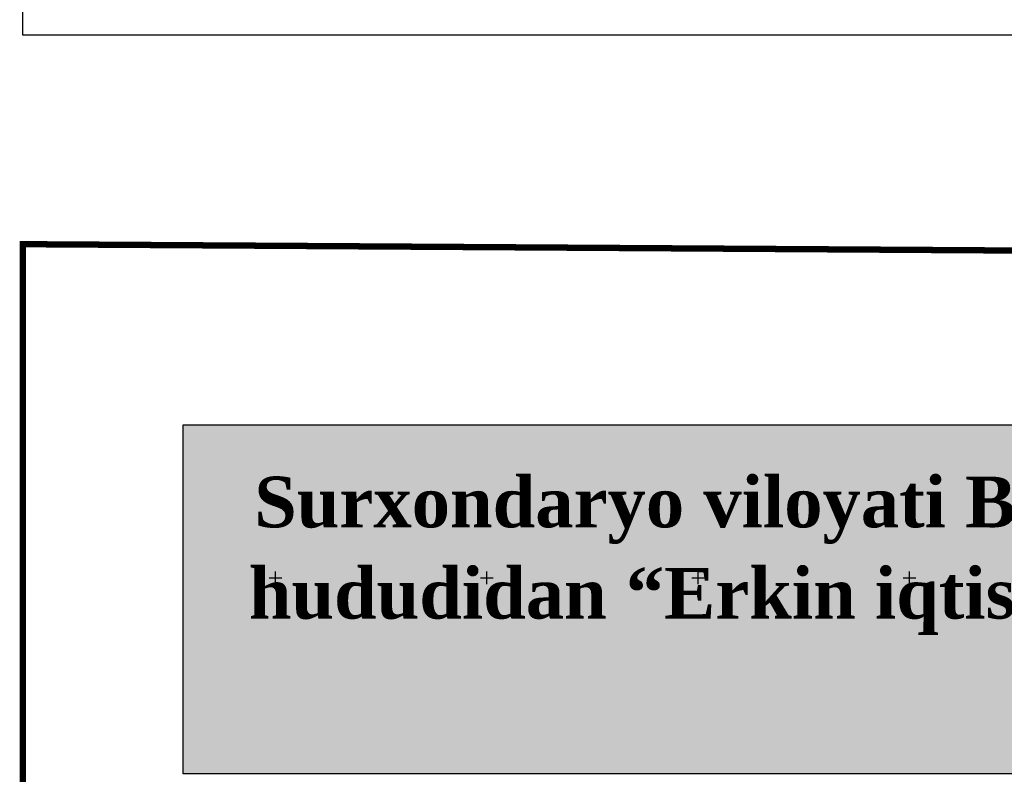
# Model space of a CAD drawing. Extents: x 0 to 362422, y 0 to 4201735.
# Tile 235 of 256: x 359889 to 360122, y 4201203 to 4201382. Entities that reach past the tile are written whole.
import ezdxf

# ---------------------------------------------------------------- set-up
doc = ezdxf.new("R2010")
doc.units = 0
doc.header["$LTSCALE"] = 0.5
doc.header["$MEASUREMENT"] = 0
doc.linetypes.add('CONTI', pattern=[0])
doc.layers.add('.', color=7, linetype='Continuous', lineweight=15)
for name, color, linetype in [('SETKR', 2, 'CONTI'), ('НВК_сервис', 7, 'Continuous'), ('ХХХ автодор (К)', 7, 'ИК_Водопровод -------в--------'), ('ХХХ оформление', 7, 'ИК_Водопровод -------в--------')]:
    doc.layers.add(name, color=color, linetype=linetype)
doc.linetypes.add('ИК_Водопровод -------в--------', pattern='A,9,-0.6,["В",Standard,S=1.2,R=0,X=0,Y=-0.6],-1.2', length=10.8)

# ---------------------------------------------------------------- blocks, each defined once
blk = doc.blocks.new('BL_333')
at = {"color": 0}
for p, q in [((-1.5, 0), (1.5, 0)), ((0, -1.5), (0, 1.5))]:
    blk.add_line(p, q, dxfattribs=at)
blk = doc.blocks.new('gergrgrre')
at = {"layer": 'SETKR', "color": 92}
for p in [(359950, 4201250), (360000, 4201250), (360050, 4201250), (360100, 4201250)]:
    blk.add_blockref('BL_333', p, dxfattribs=at)

msp = doc.modelspace()

# ---------------------------------------------------------------- hatches: boundary and pattern name
at = {"layer": '.', "ltscale": 0.149071}
h = msp.add_hatch(color=256, dxfattribs=at)
h.dxf.hatch_style = 1
h.set_gradient(color1=(255, 255, 255), tint=1)
h.paths.add_polyline_path([(359890.241, 4200063.476), (362234.445, 4200063.476), (362234.349, 4201313.892), (359890.241, 4201328.891)], flags=17)
h.paths.add_polyline_path([(359890.241, 4200063.476), (362234.445, 4200063.476), (362234.445, 4201313.891), (359890.241, 4201328.891)], flags=17)
h = msp.add_hatch(color=256, dxfattribs=at)
h.dxf.hatch_style = 1
h.set_gradient(color1=(255, 255, 255), tint=1)
h.paths.add_polyline_path([(359928.14, 4201286.153), (360624.275, 4201286.153), (360624.275, 4201203.571), (359928.14, 4201203.571)])

# ---------------------------------------------------------------- linework, layer by layer
at = {"color": 7, "ltscale": 0.149071, "true_color": 0xffffff}
msp.add_lwpolyline([(359928.14, 4201286.153), (360624.275, 4201286.153), (360624.275, 4201203.571), (359928.14, 4201203.571)], close=True, dxfattribs=at)
at = {"layer": 'НВК_сервис', "color": 0, "linetype": 'ByBlock'}
for p, q in [((359890.241, 4201378.361, 533.015), (359890.241, 4201675.361, 533.015)), ((360310.241, 4201378.361, 533.015), (359890.241, 4201378.361, 533.015))]:
    msp.add_line(p, q, dxfattribs=at)
at = {"layer": 'ХХХ автодор (К)', "linetype": 'ByBlock', "ltscale": 2, "elevation": 533.015}
msp.add_lwpolyline([(359890.241, 4200063.476), (362234.445, 4200063.476), (362234.349, 4201313.892), (359890.241, 4201328.891)], close=True, dxfattribs=at)
msp.add_lwpolyline([(359890.241, 4200063.476), (362234.445, 4200063.476), (362234.349, 4201313.892), (359890.241, 4201328.891)], close=True, dxfattribs=at)
at = {"layer": 'ХХХ оформление', "color": 12, "linetype": 'ByBlock', "ltscale": 1000, "const_width": 1.5, "elevation": 533.015}
msp.add_lwpolyline([(359890.241, 4200063.476), (362234.445, 4200063.476), (362234.445, 4201313.891), (359890.241, 4201328.891)], close=True, dxfattribs=at)
msp.add_lwpolyline([(359890.241, 4200063.476), (362234.445, 4200063.476), (362234.445, 4201313.891), (359890.241, 4201328.891)], close=True, dxfattribs=at)

# ---------------------------------------------------------------- block references
at = {"linetype": 'Continuous'}
msp.add_blockref('gergrgrre', (0, 0), dxfattribs=at)

# ---------------------------------------------------------------- texts
at = {"layer": 'ХХХ оформление', "color": 12, "insert": (359933.049, 4201273.917, 510.744), "char_height": 12, "width": 702.70489, "attachment_point": 1}
msp.add_mtext('\\pxa0.66667,sm1.0792,qc;{\\fTimes New Roman|b1|i0|c204|p18;\\C256;Surxondaryo viloyati Bandixon tumani Boysun 2-uchastka massivi Quduqsoy mahallasi hududidan “Erkin iqtisodiy zona” tashkil qilish uchun rejalashtirilgan yer maydonining \\fTimes New Roman|b1|i0|c0|p18;Bosh rejasi.}', dxfattribs=at)

doc.saveas('drawing.dxf')
